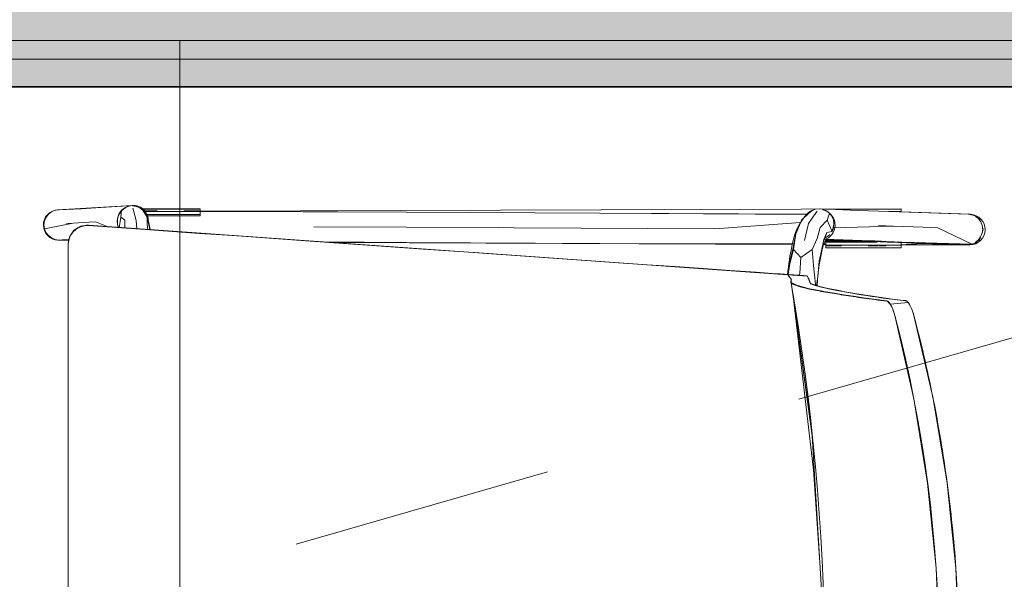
# Model space of a CAD drawing. Header units: millimetres. Extents: x -2932 to 42461, y -10716 to 17298.
# Tile 112 of 168: x 27297 to 27828, y 5719 to 6021. Entities that reach past the tile are written whole.
import ezdxf

# ---------------------------------------------------------------- set-up
doc = ezdxf.new("R2010")
doc.units = ezdxf.units.MM
doc.header["$MEASUREMENT"] = 0
doc.linetypes.add('Aligning Line', pattern=[635, 317.5, -317.5])
doc.linetypes.add('Small Dashed', pattern=[282.222222, 141.111111, -141.111111])
doc.layers.add('Chair-1_Pen_No__62', color=7, linetype='Continuous', lineweight=20, true_color=0xaaaaaa)
doc.layers.add('SA_LAGI_Pen_No__102', color=7, linetype='Continuous', lineweight=13, true_color=0xcccccc)
for name, color, linetype, lineweight in [('Cut Pattern-1_Pen_No__2', 8, 'Continuous', 15), ('Grids-2_Pen_No__1', 7, 'Continuous', 13), ('I-FURN.IFC Model_Pen_No__2', 8, 'Continuous', 15), ('I-WALL.IFC Model_Pen_No__2', 8, 'Continuous', 15), ('I-WALL.IFC Model_Pen_No__27', 7, 'Continuous', 35), ('SA_LAGI_Pen_No__1', 7, 'Continuous', 13), ('SA_LAGI_Pen_No__2', 8, 'Continuous', 15), ('Walls-1_Pen_No__1', 7, 'Continuous', 13)]:
    doc.layers.add(name, color=color, linetype=linetype, lineweight=lineweight)
doc.layers.add('I-WALL.IFC Model', color=7, linetype='Continuous')

msp = doc.modelspace()

# ---------------------------------------------------------------- hatches: boundary and pattern name
at = {"layer": 'Cut Pattern-1_Pen_No__2', "linetype": 'Continuous', "lineweight": 15}
msp.add_hatch(color=8, dxfattribs=at).paths.add_polyline_path([(28715, 6520), (25770, 6520), (25770, 5985), (28715, 5985)])
at = {"layer": 'I-WALL.IFC Model', "linetype": 'Continuous', "lineweight": 0, "true_color": 0x000000}
msp.add_hatch(color=178, dxfattribs=at).paths.add_polyline_path([(25770, 6520), (25770, 5985), (28715, 5985), (28715, 6520)])
at = {"layer": 'SA_LAGI_Pen_No__102', "linetype": 'Continuous', "lineweight": 13, "true_color": 0xcccccc}
h = msp.add_hatch(dxfattribs=at)
h.set_pattern_fill('Grid_60x60_0001', color=254, style=0, pattern_type=2)
h.set_pattern_definition([(180, (26182.7, 4248.7), (0, 600), []), (270, (26182.7, 4248.7), (600, 0), [])])
h.paths.add_polyline_path([(22070, 6010), (22070, 4476), (22670, 4478.5), (22670, 4360), (19588, 4360), (19575.5, 4360), (19575.5, 3460), (28330.46, 3460), (28330.46, 6010)])

# ---------------------------------------------------------------- linework, layer by layer
at = {"layer": 'Chair-1_Pen_No__62', "color": 253, "linetype": 'Continuous', "lineweight": 20, "true_color": 0xaaaaaa}
for p, q in [((27357.47, 5920.96), (27317.17, 5918.56)), ((27394.07, 5919.09), (27363.21, 5919.09)), ((27394.07, 5917.93), (27394.07, 5919.09)), ((27772.28, 5919.08), (27394.07, 5917.93)), ((27772.28, 5917.53), (27772.28, 5919.08)), ((27394.07, 5915.31), (27365.71, 5915.31)), ((27366.1, 5913.32), (27367.15, 5907.91)), ((27394.07, 5917.83), (27394.07, 5915.31)), ((27809.7, 5916.18), (27772.28, 5917.53)), ((27333.94, 5910.27), (27711.08, 5883.46)), ((27317.4, 5902.24), (27323.17, 5902.04)), ((27731.72, 5902.46), (27809.4, 5899.49)), ((27322.94, 5900.1), (27322.94, 5458.35)), ((27465.61, 5900.91), (27713.6, 5899.8)), ((27730.38, 5899.89), (27731.63, 5899.89)), ((27731.63, 5899.89), (27731.63, 5898.08)), ((27731.63, 5898.08), (27772.28, 5898.08)), ((27772.28, 5898.08), (27772.28, 5899.69)), ((27772.28, 5899.69), (27809.4, 5899.69)), ((27711.08, 5883.46), (27721.73, 5882.71)), ((27721.73, 5882.71), (27723.37, 5878.66)), ((27723.37, 5878.66), (27727.04, 5877.39))]:
    msp.add_line(p, q, dxfattribs=at)
for centre, radius, start, end in [((27317.69, 5910.41), 8.17, 93.654, 268), ((27357.98, 5912.31), 8.53, 99.175, 201.9724), ((27357.96, 5912.7), 8.27, 50.5752, 93.4024), ((27358.26, 5912.82), 7.86, 3.6909, 50.7142), ((27727.42, 5910.74), 8.16, 100.9556, 139.0444), ((27728.29, 5910.44), 8.36, 295.5535, 78.9992), ((27746.28, 5894.37), 33.12, 139.0444, 170.5656), ((27809.4, 5907.94), 8.25, 270, 87.9259), ((27333.21, 5900.05), 10.24, 85.9335, 180), ((27333.56, 5899.79), 10.62, 167.7987, 178.3119), ((27709.79, 5911.37), 23.67, 330.4543, 339.043), ((27816.04, 5875.6), 105.26, 166.7071, 175.718), ((27831.72, 5873.23), 104.79, 165.2594, 177.625), ((27712.99, 5883.8), 1.72, 192.1821, 228.2362), ((26534.63, 5670.92), 1196.49, 350.73489, 10.05635), ((27809.19, 6221.8), 353.9, 256.5758, 264.4061)]:
    msp.add_arc(centre, radius, start, end, dxfattribs=at)
for centre, major_axis, ratio, start_param, end_param in [((27766.54, 5860.76), (2.28, -8.5), 0.284931, 1.669025, 3.018263), ((27053.68, 5674.22), (5.15, -740.94), 0.997767, 1.320332, 1.819571)]:
    msp.add_ellipse(centre, major_axis=major_axis, ratio=ratio, start_param=start_param, end_param=end_param, dxfattribs=at)
for points, knots in [([(27764.58, 5869.28), (27762.35, 5869.55), (27760.2, 5869.83), (27758.11, 5870.1), (27756.03, 5870.38), (27754.01, 5870.65), (27752.08, 5870.93), (27750.15, 5871.2), (27748.31, 5871.48), (27746.52, 5871.76), (27744.74, 5872.03), (27743.01, 5872.31), (27741.31, 5872.58), (27739.6, 5872.85), (27737.92, 5873.11), (27736.3, 5873.38), (27734.67, 5873.64), (27733.1, 5873.91), (27731.55, 5874.18), (27729.99, 5874.45), (27728.45, 5874.72), (27726.98, 5874.99), (27725.52, 5875.27), (27724.12, 5875.55), (27722.84, 5875.82), (27721.55, 5876.1), (27720.37, 5876.37), (27719.3, 5876.65), (27718.23, 5876.93), (27717.26, 5877.2), (27716.43, 5877.48), (27715.59, 5877.76), (27714.88, 5878.04), (27714.3, 5878.32), (27714.01, 5878.46), (27713.76, 5878.6), (27713.53, 5878.74), (27713.31, 5878.88), (27713.12, 5879.02), (27712.99, 5879.16), (27712.86, 5879.3), (27712.8, 5879.44), (27712.79, 5879.59), (27712.78, 5879.73), (27712.83, 5879.87), (27712.89, 5880.02), (27712.95, 5880.16), (27713.01, 5880.3), (27713.05, 5880.44), (27713.09, 5880.59), (27713.09, 5880.73), (27713.06, 5880.87), (27713.03, 5881.01), (27712.96, 5881.15), (27712.88, 5881.29), (27712.8, 5881.43), (27712.71, 5881.56), (27712.61, 5881.7), (27712.41, 5881.98), (27712.16, 5882.25), (27711.85, 5882.52)], [0, 0, 0, 0, 1, 1, 1, 2, 2, 2, 3, 3, 3, 4, 4, 4, 5, 5, 5, 6, 6, 6, 7, 7, 7, 8, 8, 8, 9, 9, 9, 10, 10, 10, 11, 11, 11, 12, 12, 12, 13, 13, 13, 14, 14, 14, 15, 15, 15, 16, 16, 16, 17, 17, 17, 18, 18, 18, 19, 19, 19, 20, 20, 20, 20]), ([(27779, 5862.47), (27778.4, 5864.45), (27777.63, 5866.26), (27776.85, 5867.54), (27776.46, 5868.18), (27776.07, 5868.69), (27775.7, 5869.04), (27775.52, 5869.22), (27775.34, 5869.35), (27775.17, 5869.44), (27775, 5869.53), (27774.84, 5869.58), (27774.69, 5869.59)], [0, 0, 0, 0, 1, 1, 1, 2, 2, 2, 3, 3, 3, 4, 4, 4, 4]), ([(27781.97, 5494.7), (27785.71, 5509.81), (27788.98, 5524.98), (27791.75, 5540.2), (27794.53, 5555.42), (27796.83, 5570.69), (27798.64, 5586.05), (27800.45, 5601.41), (27801.79, 5616.85), (27802.64, 5632.33), (27803.06, 5640.07), (27803.36, 5647.83), (27803.55, 5655.57), (27803.73, 5663.31), (27803.79, 5671.04), (27803.73, 5678.77), (27803.66, 5686.51), (27803.48, 5694.24), (27803.17, 5701.98), (27802.86, 5709.71), (27802.44, 5717.46), (27801.89, 5725.19), (27800.79, 5740.66), (27799.2, 5756.08), (27797.14, 5771.41), (27795.08, 5786.73), (27792.54, 5801.96), (27789.51, 5817.14), (27786.49, 5832.31), (27782.98, 5847.43), (27779, 5862.47)], [0, 0, 0, 0, 1, 1, 1, 2, 2, 2, 3, 3, 3, 4, 4, 4, 5, 5, 5, 6, 6, 6, 7, 7, 7, 8, 8, 8, 9, 9, 9, 10, 10, 10, 10])]:
    msp.add_open_spline(points, degree=3, knots=knots, dxfattribs=at)
at = {"layer": 'Grids-2_Pen_No__1', "color": 7, "linetype": 'Aligning Line', "lineweight": 13}
msp.add_line((121.41, 6000), (38421.56, 6000), dxfattribs=at)
at = {"layer": 'I-FURN.IFC Model_Pen_No__2', "color": 8, "linetype": 'Continuous', "lineweight": 15}
for p, q in [((27313.96, 5917.55), (27315.92, 5918.36)), ((27313.96, 5917.55), (27315.92, 5918.36)), ((27315.92, 5918.36), (27318.02, 5918.62)), ((27315.92, 5918.36), (27318.02, 5918.62)), ((27329.95, 5919.19), (27318.02, 5918.62)), ((27329.95, 5919.19), (27318.02, 5918.62)), ((27329.95, 5919.19), (27340.58, 5919.86)), ((27329.95, 5919.19), (27340.58, 5919.86)), ((27358.05, 5920.97), (27340.58, 5919.86)), ((27358.05, 5920.97), (27340.58, 5919.86)), ((27350.45, 5916.65), (27351.76, 5918.34)), ((27350.45, 5916.65), (27351.76, 5918.34)), ((27351.37, 5914.63), (27351.76, 5918.34)), ((27351.37, 5914.63), (27351.76, 5918.34)), ((27351.76, 5918.34), (27353.45, 5919.63)), ((27351.76, 5918.34), (27353.45, 5919.63)), ((27352.3, 5918.62), (27352.1, 5918.35)), ((27352.3, 5918.62), (27352.1, 5918.35)), ((27353.99, 5919.9), (27352.3, 5918.62)), ((27353.99, 5919.9), (27352.3, 5918.62)), ((27353.45, 5919.63), (27353.82, 5919.79)), ((27353.45, 5919.63), (27353.82, 5919.79)), ((27355.95, 5920.71), (27353.99, 5919.9)), ((27355.95, 5920.71), (27353.99, 5919.9)), ((27358.05, 5920.97), (27355.95, 5920.71)), ((27358.05, 5920.97), (27355.95, 5920.71)), ((27357.85, 5920.68), (27359.63, 5920.45)), ((27357.85, 5920.68), (27359.63, 5920.45)), ((27357.86, 5919.45), (27358.19, 5918.17)), ((27357.86, 5919.45), (27358.19, 5918.17)), ((27360.14, 5920.68), (27358.05, 5920.97)), ((27360.14, 5920.68), (27358.05, 5920.97)), ((27358.19, 5918.17), (27358.86, 5915.62)), ((27358.19, 5918.17), (27358.86, 5915.62)), ((27359.63, 5920.45), (27361.58, 5919.63)), ((27359.63, 5920.45), (27361.58, 5919.63)), ((27362.09, 5919.85), (27360.14, 5920.68)), ((27362.09, 5919.85), (27360.14, 5920.68)), ((27361.58, 5919.63), (27363.26, 5918.34)), ((27361.58, 5919.63), (27363.26, 5918.34)), ((27363.77, 5918.55), (27362.09, 5919.85)), ((27363.77, 5918.55), (27362.09, 5919.85)), ((27363.18, 5919), (27381.74, 5919)), ((27363.18, 5919), (27381.74, 5919)), ((27363.26, 5918.34), (27363.33, 5918.24)), ((27365.47, 5914.63), (27363.26, 5918.34)), ((27363.26, 5918.34), (27363.33, 5918.24)), ((27365.47, 5914.63), (27363.26, 5918.34)), ((27365.05, 5916.85), (27363.77, 5918.55)), ((27365.05, 5916.85), (27363.77, 5918.55)), ((27364.14, 5918.05), (27365.07, 5918.05)), ((27364.14, 5918.05), (27365.07, 5918.05)), ((27365.07, 5918.05), (27365.76, 5918.05)), ((27365.07, 5918.05), (27365.76, 5918.05)), ((27365.76, 5918.05), (27370.88, 5918.05)), ((27365.76, 5918.05), (27370.88, 5918.05)), ((27381.74, 5919), (27394.07, 5919)), ((27381.74, 5919), (27394.07, 5919)), ((27385.39, 5918.05), (27389.73, 5918.05)), ((27385.39, 5918.05), (27389.73, 5918.05)), ((27389.73, 5918.05), (27394.07, 5918.05)), ((27389.73, 5918.05), (27394.07, 5918.05)), ((27394.07, 5918.94), (27394.07, 5919)), ((27394.07, 5918.94), (27394.07, 5919)), ((27394.07, 5918.05), (27394.07, 5918.94)), ((27394.07, 5918.05), (27394.07, 5918.94)), ((27394.07, 5917.69), (27394.07, 5918.05)), ((27394.07, 5917.69), (27394.07, 5918.05)), ((27394.07, 5917.91), (27505.34, 5917.36)), ((27394.07, 5917.91), (27505.34, 5917.36)), ((27722.45, 5916.8), (27724.07, 5918.1)), ((27722.45, 5916.8), (27724.07, 5918.1)), ((27724.07, 5918.1), (27725.96, 5918.91)), ((27724.07, 5918.1), (27725.96, 5918.91)), ((27725.96, 5918.91), (27728.01, 5919.19)), ((27725.96, 5918.91), (27728.01, 5919.19)), ((27726.15, 5916.63), (27727.08, 5917.91)), ((27726.15, 5916.63), (27727.08, 5917.91)), ((27728.01, 5919.19), (27730.06, 5918.91)), ((27728.01, 5919.19), (27730.06, 5918.91)), ((27749.07, 5918.26), (27728.55, 5919.11)), ((27749.07, 5918.26), (27728.55, 5919.11)), ((27730.06, 5918.91), (27731.99, 5918.1)), ((27730.06, 5918.91), (27731.99, 5918.1)), ((27731.64, 5918.99), (27731.64, 5919)), ((27731.64, 5919), (27759.95, 5919)), ((27731.64, 5918.99), (27731.64, 5919)), ((27731.64, 5919), (27759.95, 5919)), ((27731.99, 5918.1), (27733.65, 5916.8)), ((27731.99, 5918.1), (27733.65, 5916.8)), ((27749.07, 5918.26), (27771.38, 5917.49)), ((27749.07, 5918.26), (27771.38, 5917.49)), ((27759.95, 5919), (27772.28, 5919)), ((27759.95, 5919), (27772.28, 5919)), ((27772.28, 5919), (27772.28, 5918.94)), ((27772.28, 5919), (27772.28, 5918.94)), ((27772.28, 5918.94), (27772.28, 5918.05)), ((27772.28, 5918.94), (27772.28, 5918.05)), ((27772.28, 5918.05), (27772.28, 5917.69)), ((27772.28, 5918.05), (27772.28, 5917.69)), ((27309.87, 5910.5), (27310.16, 5912.62)), ((27309.87, 5910.5), (27310.16, 5912.62)), ((27310.16, 5912.62), (27310.98, 5914.58)), ((27310.16, 5912.62), (27310.98, 5914.58)), ((27310.98, 5914.58), (27312.28, 5916.27)), ((27310.98, 5914.58), (27312.28, 5916.27)), ((27312.28, 5916.27), (27313.96, 5917.55)), ((27312.28, 5916.27), (27313.96, 5917.55)), ((27349.34, 5912.58), (27349.63, 5914.69)), ((27349.34, 5912.58), (27349.63, 5914.69)), ((27349.6, 5910.47), (27349.34, 5912.58)), ((27349.6, 5910.47), (27349.34, 5912.58)), ((27349.63, 5914.69), (27350.45, 5916.65)), ((27349.63, 5914.69), (27350.45, 5916.65)), ((27350.47, 5908.91), (27351.37, 5914.63)), ((27350.47, 5908.91), (27351.37, 5914.63)), ((27351.37, 5914.63), (27353.5, 5913.08)), ((27351.37, 5914.63), (27353.5, 5913.08)), ((27353.53, 5908.7), (27353.5, 5913.08)), ((27353.53, 5908.7), (27353.5, 5913.08)), ((27358.86, 5915.62), (27359.59, 5912.81)), ((27358.86, 5915.62), (27359.59, 5912.81)), ((27359.59, 5912.81), (27359.96, 5908.25)), ((27359.59, 5912.81), (27359.96, 5908.25)), ((27364.44, 5917.66), (27370.3, 5917.65)), ((27364.44, 5917.66), (27370.3, 5917.65)), ((27365.47, 5914.63), (27364.55, 5916.64)), ((27365.47, 5914.63), (27364.55, 5916.64)), ((27365.85, 5914.87), (27365.05, 5916.85)), ((27365.85, 5914.87), (27365.05, 5916.85)), ((27365.38, 5916.02), (27366.34, 5916.02)), ((27365.38, 5916.02), (27366.34, 5916.02)), ((27365.51, 5910.62), (27365.47, 5914.63)), ((27365.47, 5914.63), (27366.98, 5907.95)), ((27365.51, 5910.62), (27365.47, 5914.63)), ((27365.47, 5914.63), (27366.98, 5907.95)), ((27366.11, 5912.76), (27365.85, 5914.87)), ((27366.11, 5912.76), (27365.85, 5914.87)), ((27366.03, 5912.15), (27366.11, 5912.76)), ((27366.03, 5912.15), (27366.11, 5912.76)), ((27366.34, 5916.02), (27372.8, 5916.02)), ((27366.34, 5916.02), (27372.8, 5916.02)), ((27371.21, 5915.38), (27367.88, 5915.4)), ((27371.21, 5915.38), (27367.88, 5915.4)), ((27374.6, 5917.71), (27370.3, 5917.65)), ((27374.6, 5917.71), (27370.3, 5917.65)), ((27377.43, 5915.36), (27371.21, 5915.38)), ((27377.43, 5915.36), (27371.21, 5915.38)), ((27372.8, 5916.02), (27379.25, 5916.02)), ((27372.8, 5916.02), (27379.25, 5916.02)), ((27378.87, 5917.72), (27374.6, 5917.71)), ((27378.87, 5917.72), (27374.6, 5917.71)), ((27377.43, 5915.36), (27387.14, 5915.36)), ((27377.43, 5915.36), (27387.14, 5915.36)), ((27378.87, 5917.72), (27383.32, 5917.71)), ((27378.87, 5917.72), (27383.32, 5917.71)), ((27379.25, 5916.02), (27386.66, 5916.02)), ((27379.25, 5916.02), (27386.66, 5916.02)), ((27387.56, 5917.69), (27383.32, 5917.71)), ((27387.56, 5917.69), (27383.32, 5917.71)), ((27386.66, 5916.02), (27394.07, 5916.02)), ((27386.66, 5916.02), (27394.07, 5916.02)), ((27387.14, 5915.36), (27394.07, 5915.39)), ((27387.14, 5915.36), (27394.07, 5915.39)), ((27387.56, 5917.69), (27394.07, 5917.69)), ((27387.56, 5917.69), (27394.07, 5917.69)), ((27505.34, 5917.36), (27394.07, 5917.72)), ((27505.34, 5917.36), (27394.07, 5917.72)), ((27394.07, 5917.16), (27394.07, 5917.69)), ((27394.07, 5917.16), (27394.07, 5917.69)), ((27394.07, 5916.02), (27394.07, 5917.16)), ((27394.07, 5916.02), (27394.07, 5917.16)), ((27394.07, 5915.39), (27394.07, 5916.02)), ((27394.07, 5915.39), (27394.07, 5916.02)), ((27505.34, 5917.36), (27609.59, 5916.83)), ((27505.34, 5917.36), (27609.59, 5916.83)), ((27721.72, 5916.09), (27609.59, 5916.83)), ((27609.59, 5916.83), (27721.91, 5916.27)), ((27721.72, 5916.09), (27609.59, 5916.83)), ((27609.59, 5916.83), (27721.91, 5916.27)), ((27718.65, 5913.09), (27717.97, 5911.54)), ((27718.65, 5913.09), (27717.97, 5911.54)), ((27718.65, 5913.09), (27722.45, 5916.8)), ((27718.65, 5913.09), (27722.45, 5916.8)), ((27722.26, 5911.27), (27724.3, 5914.08)), ((27722.26, 5911.27), (27724.3, 5914.08)), ((27724.3, 5914.08), (27726.15, 5916.63)), ((27724.3, 5914.08), (27726.15, 5916.63)), ((27728.56, 5909.08), (27732.38, 5913.09)), ((27728.56, 5909.08), (27732.38, 5913.09)), ((27732.38, 5913.09), (27733.65, 5916.8)), ((27732.38, 5913.09), (27733.65, 5916.8)), ((27734.95, 5907.28), (27732.38, 5913.09)), ((27734.95, 5907.28), (27732.38, 5913.09)), ((27733.65, 5916.8), (27734.94, 5915.11)), ((27733.65, 5916.8), (27734.94, 5915.11)), ((27734.94, 5915.11), (27735.77, 5913.15)), ((27734.94, 5915.11), (27735.77, 5913.15)), ((27735.77, 5913.15), (27736.07, 5911.04)), ((27735.77, 5913.15), (27736.07, 5911.04)), ((27765.67, 5917.69), (27765.76, 5917.69)), ((27765.67, 5917.69), (27765.76, 5917.69)), ((27765.76, 5917.69), (27772.28, 5917.69)), ((27765.76, 5917.69), (27772.28, 5917.69)), ((27808.41, 5916.21), (27771.38, 5917.49)), ((27808.41, 5916.21), (27771.38, 5917.49)), ((27772.28, 5917.69), (27772.28, 5917.46)), ((27772.28, 5917.69), (27772.28, 5917.46)), ((27810.46, 5915.93), (27808.41, 5916.21)), ((27810.46, 5915.93), (27808.41, 5916.21)), ((27809.8, 5916.07), (27809.63, 5916.04)), ((27809.8, 5916.07), (27809.63, 5916.04)), ((27809.8, 5916.07), (27810.08, 5915.98)), ((27809.8, 5916.07), (27810.08, 5915.98)), ((27810.46, 5915.93), (27814.3, 5914.57)), ((27810.46, 5915.93), (27814.3, 5914.57)), ((27814, 5913.8), (27812.36, 5915.1)), ((27814.3, 5914.57), (27812.36, 5915.1)), ((27814, 5913.8), (27812.36, 5915.1)), ((27814.3, 5914.57), (27812.36, 5915.1)), ((27815.25, 5912.11), (27814, 5913.8)), ((27815.25, 5912.11), (27814, 5913.8)), ((27814.3, 5914.57), (27815.08, 5912.33)), ((27814.3, 5914.57), (27815.08, 5912.33)), ((27310.14, 5908.39), (27309.87, 5910.5)), ((27310.14, 5908.39), (27309.87, 5910.5)), ((27310.14, 5908.39), (27325.57, 5911.43)), ((27310.14, 5908.39), (27325.57, 5911.43)), ((27310.94, 5906.41), (27310.14, 5908.39)), ((27310.94, 5906.41), (27310.14, 5908.39)), ((27325.57, 5911.43), (27322.04, 5911.22)), ((27325.57, 5911.43), (27322.04, 5911.22)), ((27327.16, 5908.14), (27325.4, 5906.52)), ((27327.16, 5908.14), (27325.4, 5906.52)), ((27334.2, 5911.93), (27325.57, 5911.43)), ((27334.2, 5911.93), (27325.57, 5911.43)), ((27329.24, 5909.31), (27327.16, 5908.14)), ((27329.24, 5909.31), (27327.16, 5908.14)), ((27331.53, 5909.96), (27329.24, 5909.31)), ((27331.53, 5909.96), (27329.24, 5909.31)), ((27333.9, 5910.07), (27331.53, 5909.96)), ((27333.9, 5910.07), (27331.53, 5909.96)), ((27364.46, 5907.94), (27333.9, 5910.07)), ((27364.46, 5907.94), (27333.9, 5910.07)), ((27337.74, 5912.14), (27334.2, 5911.93)), ((27337.74, 5912.14), (27334.2, 5911.93)), ((27344.86, 5909.31), (27337.74, 5912.14)), ((27344.86, 5909.31), (27337.74, 5912.14)), ((27350.23, 5908.93), (27349.6, 5910.47)), ((27350.23, 5908.93), (27349.6, 5910.47)), ((27379.07, 5906.91), (27364.46, 5907.94)), ((27379.07, 5906.91), (27364.46, 5907.94)), ((27365.51, 5910.62), (27365.89, 5907.84)), ((27365.51, 5910.62), (27365.89, 5907.84)), ((27367.01, 5907.76), (27366.98, 5907.95)), ((27367.01, 5907.76), (27366.98, 5907.95)), ((27555.19, 5909), (27455.4, 5909.5)), ((27555.19, 5909), (27455.4, 5909.5)), ((27563.59, 5908.96), (27555.19, 5909)), ((27563.59, 5908.96), (27555.19, 5909)), ((27671.78, 5908.42), (27563.59, 5908.96)), ((27671.78, 5908.42), (27563.59, 5908.96)), ((27671.78, 5908.42), (27718.09, 5911.83)), ((27671.78, 5908.42), (27718.09, 5911.83)), ((27717.97, 5911.54), (27715.47, 5905.61)), ((27717.97, 5911.54), (27715.47, 5905.61)), ((27720.19, 5902.1), (27722.26, 5911.27)), ((27720.19, 5902.1), (27722.26, 5911.27)), ((27728.56, 5909.08), (27726.95, 5903.03)), ((27728.56, 5909.08), (27726.95, 5903.03)), ((27734.97, 5907.07), (27735.69, 5908.83)), ((27734.97, 5907.07), (27735.69, 5908.83)), ((27735.84, 5908.93), (27735.08, 5906.97)), ((27735.84, 5908.93), (27735.08, 5906.97)), ((27735.69, 5908.83), (27735.88, 5910.28)), ((27735.69, 5908.83), (27735.88, 5910.28)), ((27735.69, 5908.83), (27735.78, 5908.83)), ((27735.69, 5908.83), (27735.78, 5908.83)), ((27735.8, 5908.83), (27768.01, 5909.77)), ((27735.8, 5908.83), (27768.01, 5909.77)), ((27736.07, 5911.04), (27735.84, 5908.93)), ((27736.07, 5911.04), (27735.84, 5908.93)), ((27768.01, 5909.77), (27760.11, 5910.06)), ((27768.01, 5909.77), (27760.11, 5910.06)), ((27784.25, 5909.18), (27768.01, 5909.77)), ((27784.25, 5909.18), (27768.01, 5909.77)), ((27792.15, 5908.9), (27784.25, 5909.18)), ((27792.15, 5908.9), (27784.25, 5909.18)), ((27810.38, 5900.15), (27792.15, 5908.9)), ((27810.38, 5900.15), (27792.15, 5908.9)), ((27816.03, 5910.13), (27815.25, 5912.11)), ((27816.03, 5910.13), (27815.25, 5912.11)), ((27816.36, 5907.99), (27816.01, 5905.91)), ((27816.36, 5907.99), (27816.01, 5905.91)), ((27816.03, 5910.13), (27816.36, 5907.99)), ((27816.03, 5910.13), (27816.36, 5907.99)), ((27816.08, 5906.3), (27816.65, 5907.86)), ((27816.08, 5906.3), (27816.65, 5907.86)), ((27816.17, 5909.23), (27816.65, 5907.86)), ((27816.17, 5909.23), (27816.65, 5907.86)), ((27816.26, 5907.4), (27816.43, 5907.96)), ((27816.26, 5907.4), (27816.43, 5907.96)), ((27816.29, 5908.46), (27816.43, 5907.96)), ((27816.29, 5908.46), (27816.43, 5907.96)), ((27816.43, 5907.96), (27816.36, 5907.99)), ((27816.43, 5907.96), (27816.36, 5907.99)), ((27816.65, 5907.86), (27816.43, 5907.96)), ((27816.65, 5907.86), (27816.43, 5907.96)), ((27312.22, 5904.71), (27310.94, 5906.41)), ((27312.22, 5904.71), (27310.94, 5906.41)), ((27313.89, 5903.41), (27312.22, 5904.71)), ((27313.89, 5903.41), (27312.22, 5904.71)), ((27313.09, 5904.04), (27313.16, 5903.84)), ((27313.09, 5904.04), (27313.16, 5903.84)), ((27313.16, 5903.84), (27313.89, 5903.41)), ((27313.16, 5903.84), (27313.89, 5903.41)), ((27315.84, 5902.58), (27313.89, 5903.41)), ((27315.84, 5902.58), (27313.89, 5903.41)), ((27317.94, 5902.29), (27315.84, 5902.58)), ((27317.94, 5902.29), (27315.84, 5902.58)), ((27323.38, 5902.68), (27317.94, 5902.29)), ((27323.38, 5902.68), (27317.94, 5902.29)), ((27323.22, 5902.25), (27322.94, 5899.85)), ((27323.22, 5902.25), (27322.94, 5899.85)), ((27324.06, 5904.52), (27323.22, 5902.25)), ((27324.06, 5904.52), (27323.22, 5902.25)), ((27323.38, 5902.67), (27323.36, 5902.68)), ((27323.38, 5902.67), (27323.36, 5902.68)), ((27325.4, 5906.52), (27324.06, 5904.52)), ((27325.4, 5906.52), (27324.06, 5904.52)), ((27393.69, 5905.89), (27379.07, 5906.91)), ((27393.69, 5905.89), (27379.07, 5906.91)), ((27408.91, 5904.83), (27393.69, 5905.89)), ((27408.91, 5904.83), (27393.69, 5905.89)), ((27424.13, 5903.76), (27408.91, 5904.83)), ((27424.13, 5903.76), (27408.91, 5904.83)), ((27438.8, 5902.74), (27424.13, 5903.76)), ((27438.8, 5902.74), (27424.13, 5903.76)), ((27453.46, 5901.71), (27438.8, 5902.74)), ((27453.46, 5901.71), (27438.8, 5902.74)), ((27713.7, 5896.41), (27715.47, 5905.61)), ((27713.7, 5896.41), (27715.47, 5905.61)), ((27715.47, 5905.61), (27714.27, 5897.15)), ((27715.47, 5905.61), (27714.27, 5897.15)), ((27724.33, 5897.15), (27726.95, 5903.03)), ((27724.33, 5897.15), (27726.95, 5903.03)), ((27730.54, 5902.66), (27729.34, 5896.41)), ((27730.54, 5902.66), (27729.34, 5896.41)), ((27732.24, 5906.41), (27730.18, 5900.76)), ((27732.24, 5906.41), (27730.18, 5900.76)), ((27730.54, 5902.66), (27732.24, 5906.41)), ((27730.54, 5902.66), (27732.24, 5906.41)), ((27751.06, 5902.06), (27730.89, 5902.7)), ((27751.06, 5902.06), (27730.89, 5902.7)), ((27732, 5903.84), (27731.09, 5903.26)), ((27732, 5903.84), (27731.09, 5903.26)), ((27731.95, 5903.87), (27731.97, 5903.88)), ((27731.95, 5903.87), (27731.97, 5903.88)), ((27731.97, 5903.88), (27733.62, 5905.17)), ((27731.97, 5903.88), (27733.62, 5905.17)), ((27732.24, 5906.41), (27735.08, 5906.97)), ((27732.24, 5906.41), (27735.08, 5906.97)), ((27733.62, 5905.17), (27733.67, 5905.24)), ((27733.62, 5905.17), (27733.67, 5905.24)), ((27735.08, 5906.97), (27735, 5906.85)), ((27735.08, 5906.97), (27735, 5906.85)), ((27735.08, 5906.97), (27735.05, 5907.05)), ((27735.08, 5906.97), (27735.05, 5907.05)), ((27751.06, 5902.06), (27772.93, 5901.23)), ((27751.06, 5902.06), (27772.93, 5901.23)), ((27812.29, 5900.96), (27813.94, 5902.25)), ((27812.29, 5900.96), (27813.94, 5902.25)), ((27813.94, 5902.25), (27815.21, 5903.94)), ((27813.94, 5902.25), (27815.21, 5903.94)), ((27814.23, 5901.32), (27815.2, 5903.92)), ((27814.23, 5901.32), (27815.2, 5903.92)), ((27815.21, 5903.94), (27816.01, 5905.91)), ((27815.21, 5903.94), (27816.01, 5905.91)), ((27322.94, 5899.85), (27322.94, 5825.78)), ((27322.94, 5899.85), (27322.94, 5825.78)), ((27484.17, 5899.57), (27453.46, 5901.71)), ((27484.17, 5899.57), (27453.46, 5901.71)), ((27505.26, 5901.02), (27458.74, 5901.34)), ((27505.26, 5901.02), (27458.74, 5901.34)), ((27460.15, 5901.24), (27505.26, 5901.02)), ((27460.15, 5901.24), (27505.26, 5901.02)), ((27499.32, 5898.51), (27484.17, 5899.57)), ((27499.32, 5898.51), (27484.17, 5899.57)), ((27514.48, 5897.45), (27499.32, 5898.51)), ((27514.48, 5897.45), (27499.32, 5898.51)), ((27505.26, 5901.02), (27609.51, 5900.5)), ((27505.26, 5901.02), (27609.51, 5900.5)), ((27544.62, 5895.34), (27514.48, 5897.45)), ((27544.62, 5895.34), (27514.48, 5897.45)), ((27714.39, 5899.98), (27609.51, 5900.5)), ((27714.43, 5900.17), (27609.51, 5900.5)), ((27714.39, 5899.98), (27609.51, 5900.5)), ((27714.43, 5900.17), (27609.51, 5900.5)), ((27714.27, 5897.15), (27712.01, 5888.53)), ((27714.27, 5897.15), (27712.01, 5888.53)), ((27718.13, 5892.93), (27714.27, 5897.15)), ((27718.13, 5892.93), (27714.27, 5897.15)), ((27718.13, 5892.93), (27724.33, 5897.15)), ((27718.13, 5892.93), (27724.33, 5897.15)), ((27724.33, 5897.15), (27725.1, 5888.53)), ((27724.33, 5897.15), (27725.1, 5888.53)), ((27731.64, 5899.89), (27730.01, 5899.9)), ((27731.64, 5899.89), (27730.01, 5899.9)), ((27731.64, 5900.11), (27730.06, 5900.12)), ((27731.64, 5900.11), (27730.06, 5900.12)), ((27731.64, 5901.69), (27731.64, 5901.79)), ((27731.64, 5901.79), (27735.35, 5901.79)), ((27731.64, 5901.69), (27731.64, 5901.79)), ((27731.64, 5901.79), (27735.35, 5901.79)), ((27731.64, 5901.1), (27731.64, 5901.69)), ((27731.64, 5901.69), (27736.86, 5901.68)), ((27731.64, 5901.1), (27731.64, 5901.69)), ((27731.64, 5901.69), (27736.86, 5901.68)), ((27731.64, 5899.99), (27731.64, 5901.1)), ((27731.64, 5901.1), (27739.07, 5901.1)), ((27731.64, 5899.99), (27731.64, 5901.1)), ((27731.64, 5901.1), (27739.07, 5901.1)), ((27731.64, 5899.48), (27731.64, 5899.99)), ((27731.64, 5899.48), (27731.64, 5899.99)), ((27731.64, 5899.13), (27731.64, 5899.48)), ((27738.02, 5899.48), (27731.64, 5899.48)), ((27731.64, 5899.13), (27731.64, 5899.48)), ((27738.02, 5899.48), (27731.64, 5899.48)), ((27731.64, 5898.22), (27731.64, 5899.13)), ((27735.89, 5899.13), (27731.64, 5899.13)), ((27731.64, 5898.22), (27731.64, 5899.13)), ((27735.89, 5899.13), (27731.64, 5899.13)), ((27731.64, 5898.16), (27731.64, 5898.22)), ((27731.64, 5898.16), (27731.64, 5898.22)), ((27731.64, 5898.16), (27743.96, 5898.16)), ((27731.64, 5898.16), (27743.96, 5898.16)), ((27735.35, 5901.79), (27741.8, 5901.79)), ((27735.35, 5901.79), (27741.8, 5901.79)), ((27740.14, 5899.13), (27735.89, 5899.13)), ((27740.14, 5899.13), (27735.89, 5899.13)), ((27736.86, 5901.68), (27743.46, 5901.66)), ((27736.86, 5901.68), (27743.46, 5901.66)), ((27738.02, 5899.48), (27742.03, 5899.46)), ((27738.02, 5899.48), (27742.03, 5899.46)), ((27739.07, 5901.1), (27746.5, 5901.1)), ((27739.07, 5901.1), (27746.5, 5901.1)), ((27741.8, 5901.79), (27746.88, 5901.79)), ((27741.8, 5901.79), (27746.88, 5901.79)), ((27746.53, 5899.45), (27742.03, 5899.46)), ((27746.53, 5899.45), (27742.03, 5899.46)), ((27748.9, 5901.7), (27743.46, 5901.66)), ((27748.9, 5901.7), (27743.46, 5901.66)), ((27743.96, 5898.16), (27772.28, 5898.16)), ((27743.96, 5898.16), (27772.28, 5898.16)), ((27746.5, 5901.1), (27752.94, 5901.1)), ((27746.5, 5901.1), (27752.94, 5901.1)), ((27746.53, 5899.45), (27750.67, 5899.47)), ((27746.53, 5899.45), (27750.67, 5899.47)), ((27746.88, 5901.79), (27751.96, 5901.79)), ((27746.88, 5901.79), (27751.96, 5901.79)), ((27754.5, 5901.71), (27748.9, 5901.7)), ((27754.5, 5901.71), (27748.9, 5901.7)), ((27750.67, 5899.47), (27755.6, 5899.49)), ((27750.67, 5899.47), (27755.6, 5899.49)), ((27751.96, 5901.79), (27757.04, 5901.79)), ((27751.96, 5901.79), (27757.04, 5901.79)), ((27752.94, 5901.1), (27759.39, 5901.1)), ((27752.94, 5901.1), (27759.39, 5901.1)), ((27761.67, 5901.66), (27754.5, 5901.71)), ((27761.67, 5901.66), (27754.5, 5901.71)), ((27759.95, 5899.13), (27754.56, 5899.13)), ((27759.95, 5899.13), (27754.56, 5899.13)), ((27755.6, 5899.49), (27759.58, 5899.53)), ((27755.6, 5899.49), (27759.58, 5899.53)), ((27757.04, 5901.79), (27758.2, 5901.79)), ((27757.04, 5901.79), (27758.2, 5901.79)), ((27766.13, 5899.48), (27759.58, 5899.53)), ((27766.13, 5899.48), (27759.58, 5899.53)), ((27764.24, 5899.13), (27760.46, 5899.13)), ((27764.24, 5899.13), (27760.46, 5899.13)), ((27764.84, 5901.1), (27772.28, 5901.1)), ((27764.84, 5901.1), (27772.28, 5901.1)), ((27766.13, 5899.48), (27772.28, 5899.48)), ((27766.13, 5899.48), (27772.28, 5899.48)), ((27772.28, 5901.26), (27772.28, 5901.1)), ((27772.28, 5901.26), (27772.28, 5901.1)), ((27772.28, 5901.1), (27772.28, 5899.99)), ((27772.28, 5901.1), (27772.28, 5899.99)), ((27772.28, 5899.74), (27783.35, 5900.46)), ((27772.28, 5899.74), (27783.35, 5900.46)), ((27772.28, 5899.99), (27772.28, 5899.48)), ((27772.28, 5899.99), (27772.28, 5899.48)), ((27772.28, 5899.48), (27772.28, 5899.13)), ((27772.28, 5899.48), (27772.28, 5899.13)), ((27772.28, 5899.13), (27772.28, 5898.22)), ((27772.28, 5899.13), (27772.28, 5898.22)), ((27772.28, 5898.22), (27772.28, 5898.16)), ((27772.28, 5898.22), (27772.28, 5898.16)), ((27810.38, 5900.15), (27772.93, 5901.23)), ((27772.93, 5901.23), (27808.33, 5899.88)), ((27810.38, 5900.15), (27772.93, 5901.23)), ((27772.93, 5901.23), (27808.33, 5899.88)), ((27779.68, 5900.97), (27783.35, 5900.46)), ((27779.68, 5900.97), (27783.35, 5900.46)), ((27785.37, 5900.43), (27781.47, 5900.91)), ((27785.37, 5900.43), (27781.47, 5900.91)), ((27783.35, 5900.46), (27785.37, 5900.43)), ((27783.35, 5900.46), (27785.37, 5900.43)), ((27793.18, 5900.14), (27785.37, 5900.43)), ((27793.18, 5900.14), (27785.37, 5900.43)), ((27799.26, 5900.15), (27793.18, 5900.14)), ((27799.26, 5900.15), (27793.18, 5900.14)), ((27799.29, 5900.22), (27799.26, 5900.15)), ((27799.29, 5900.22), (27799.26, 5900.15)), ((27799.26, 5900.15), (27799.67, 5900.21)), ((27799.26, 5900.15), (27799.67, 5900.21)), ((27808.33, 5899.88), (27810.38, 5900.15)), ((27808.33, 5899.88), (27810.38, 5900.15)), ((27808.94, 5899.96), (27809.72, 5899.78)), ((27808.94, 5899.96), (27809.72, 5899.78)), ((27809.72, 5899.78), (27814.23, 5901.32)), ((27809.72, 5899.78), (27814.23, 5901.32)), ((27810.38, 5900.15), (27814.23, 5901.32)), ((27810.38, 5900.15), (27814.23, 5901.32)), ((27814.23, 5901.32), (27812.29, 5900.96)), ((27814.23, 5901.32), (27812.29, 5900.96)), ((27559.72, 5894.28), (27544.62, 5895.34)), ((27559.72, 5894.28), (27544.62, 5895.34)), ((27574.83, 5893.23), (27559.72, 5894.28)), ((27574.83, 5893.23), (27559.72, 5894.28)), ((27605.15, 5891.11), (27574.83, 5893.23)), ((27605.15, 5891.11), (27574.83, 5893.23)), ((27713.7, 5896.41), (27712.21, 5890.81)), ((27713.7, 5896.41), (27712.21, 5890.81)), ((27717.6, 5884.32), (27718.13, 5892.93)), ((27717.6, 5884.32), (27718.13, 5892.93)), ((27729.34, 5896.41), (27728.06, 5890.81)), ((27729.34, 5896.41), (27728.06, 5890.81)), ((27620.24, 5890.05), (27605.15, 5891.11)), ((27620.24, 5890.05), (27605.15, 5891.11)), ((27635.34, 5888.99), (27620.24, 5890.05)), ((27635.34, 5888.99), (27620.24, 5890.05)), ((27650.47, 5887.94), (27635.34, 5888.99)), ((27650.47, 5887.94), (27635.34, 5888.99)), ((27665.61, 5886.88), (27650.47, 5887.94)), ((27665.61, 5886.88), (27650.47, 5887.94)), ((27679.89, 5885.88), (27665.61, 5886.88)), ((27679.89, 5885.88), (27665.61, 5886.88)), ((27712.01, 5888.53), (27711.38, 5883.68)), ((27712.01, 5888.53), (27711.38, 5883.68)), ((27712.01, 5888.53), (27712.21, 5890.81)), ((27712.01, 5888.53), (27712.21, 5890.81)), ((27725.1, 5888.53), (27726.12, 5878.5)), ((27725.1, 5888.53), (27726.12, 5878.5)), ((27728.06, 5890.81), (27727.31, 5882.47)), ((27728.06, 5890.81), (27727.31, 5882.47)), ((27694.16, 5884.88), (27679.89, 5885.88)), ((27694.16, 5884.88), (27679.89, 5885.88)), ((27698.45, 5884.58), (27694.16, 5884.88)), ((27698.45, 5884.58), (27694.16, 5884.88)), ((27702.74, 5884.28), (27698.45, 5884.58)), ((27702.74, 5884.28), (27698.45, 5884.58)), ((27707.03, 5883.98), (27702.74, 5884.28)), ((27707.03, 5883.98), (27702.74, 5884.28)), ((27711.31, 5883.68), (27707.03, 5883.98)), ((27711.31, 5883.68), (27707.03, 5883.98)), ((27711.58, 5883), (27711.31, 5883.68)), ((27714.37, 5883.47), (27711.31, 5883.68)), ((27711.58, 5883), (27711.31, 5883.68)), ((27714.37, 5883.47), (27711.31, 5883.68)), ((27711.85, 5882.72), (27711.58, 5883)), ((27711.85, 5882.72), (27711.58, 5883)), ((27712.15, 5882.31), (27711.85, 5882.72)), ((27712.15, 5882.31), (27711.85, 5882.72)), ((27712.45, 5881.89), (27712.15, 5882.31)), ((27712.45, 5881.89), (27712.15, 5882.31)), ((27712.76, 5881.48), (27712.45, 5881.89)), ((27712.76, 5881.48), (27712.45, 5881.89)), ((27713.06, 5881.07), (27712.76, 5881.48)), ((27713.06, 5881.07), (27712.76, 5881.48)), ((27713.03, 5880.21), (27713.06, 5881.07)), ((27713.03, 5880.21), (27713.06, 5881.07)), ((27717.14, 5883.27), (27714.37, 5883.47)), ((27717.14, 5883.27), (27714.37, 5883.47)), ((27719.57, 5883.1), (27717.14, 5883.27)), ((27719.57, 5883.1), (27717.14, 5883.27)), ((27717.53, 5883.25), (27717.6, 5884.32)), ((27717.53, 5883.25), (27717.6, 5884.32)), ((27721.61, 5882.96), (27719.57, 5883.1)), ((27721.61, 5882.96), (27719.57, 5883.1)), ((27721.61, 5882.96), (27721.71, 5882.79)), ((27721.61, 5882.96), (27721.71, 5882.79)), ((27721.71, 5882.79), (27721.81, 5882.72)), ((27721.71, 5882.79), (27721.81, 5882.72)), ((27721.81, 5882.72), (27722.02, 5882.24)), ((27721.81, 5882.72), (27722.02, 5882.24)), ((27722.02, 5882.24), (27722.23, 5881.77)), ((27722.02, 5882.24), (27722.23, 5881.77)), ((27722.23, 5881.77), (27722.44, 5881.29)), ((27722.23, 5881.77), (27722.44, 5881.29)), ((27722.44, 5881.29), (27722.65, 5880.81)), ((27722.44, 5881.29), (27722.65, 5880.81)), ((27722.65, 5880.81), (27723.02, 5879.85)), ((27722.65, 5880.81), (27723.02, 5879.85)), ((27727.31, 5882.47), (27726.72, 5877.68)), ((27727.31, 5882.47), (27726.72, 5877.68)), ((27712.99, 5879.36), (27713.03, 5880.21)), ((27712.99, 5879.36), (27713.03, 5880.21)), ((27724.19, 5799.24), (27712.99, 5879.36)), ((27714.71, 5878.52), (27712.99, 5879.36)), ((27724.19, 5799.24), (27712.99, 5879.36)), ((27714.71, 5878.52), (27712.99, 5879.36)), ((27716.42, 5877.68), (27714.71, 5878.52)), ((27716.42, 5877.68), (27714.71, 5878.52)), ((27719.63, 5876.85), (27716.42, 5877.68)), ((27719.63, 5876.85), (27716.42, 5877.68)), ((27722.83, 5876.02), (27719.63, 5876.85)), ((27722.83, 5876.02), (27719.63, 5876.85)), ((27727.19, 5875.2), (27722.83, 5876.02)), ((27727.19, 5875.2), (27722.83, 5876.02)), ((27723.02, 5879.85), (27723.38, 5878.88)), ((27723.02, 5879.85), (27723.38, 5878.88)), ((27723.38, 5878.88), (27726.05, 5877.92)), ((27723.38, 5878.88), (27726.05, 5877.92)), ((27726.12, 5878.5), (27726.03, 5877.93)), ((27726.12, 5878.5), (27726.03, 5877.93)), ((27726.05, 5877.92), (27728.71, 5876.96)), ((27726.05, 5877.92), (27728.71, 5876.96)), ((27726.12, 5878.5), (27726.16, 5877.88)), ((27726.12, 5878.5), (27726.16, 5877.88)), ((27728.71, 5876.96), (27733.13, 5876.02)), ((27728.71, 5876.96), (27733.13, 5876.02)), ((27733.13, 5876.02), (27737.55, 5875.08)), ((27733.13, 5876.02), (27737.55, 5875.08)), ((27731.54, 5874.38), (27727.19, 5875.2)), ((27731.54, 5874.38), (27727.19, 5875.2)), ((27736.42, 5873.58), (27731.54, 5874.38)), ((27736.42, 5873.58), (27731.54, 5874.38)), ((27741.3, 5872.78), (27736.42, 5873.58)), ((27741.3, 5872.78), (27736.42, 5873.58)), ((27737.55, 5875.08), (27743.01, 5874.16)), ((27737.55, 5875.08), (27743.01, 5874.16)), ((27746.69, 5871.95), (27741.3, 5872.78)), ((27746.69, 5871.95), (27741.3, 5872.78)), ((27743.01, 5874.16), (27748.47, 5873.24)), ((27743.01, 5874.16), (27748.47, 5873.24)), ((27752.07, 5871.13), (27746.69, 5871.95)), ((27752.07, 5871.13), (27746.69, 5871.95)), ((27748.47, 5873.24), (27754.43, 5872.31)), ((27748.47, 5873.24), (27754.43, 5872.31)), ((27764.56, 5869.48), (27752.07, 5871.13)), ((27764.56, 5869.48), (27752.07, 5871.13)), ((27754.43, 5872.31), (27760.4, 5871.38)), ((27754.43, 5872.31), (27760.4, 5871.38)), ((27760.4, 5871.38), (27767.59, 5870.43)), ((27760.4, 5871.38), (27767.59, 5870.43)), ((27767.59, 5870.43), (27774.78, 5869.48)), ((27767.59, 5870.43), (27774.78, 5869.48)), ((27725.66, 5773.6), (27714.66, 5867.4)), ((27725.66, 5773.6), (27714.66, 5867.4)), ((27765.15, 5869.23), (27764.56, 5869.48)), ((27765.15, 5869.23), (27764.56, 5869.48)), ((27765.8, 5868.61), (27765.15, 5869.23)), ((27765.8, 5868.61), (27765.15, 5869.23)), ((27766.48, 5867.67), (27765.8, 5868.61)), ((27766.48, 5867.67), (27765.8, 5868.61)), ((27766.48, 5867.67), (27776.03, 5868.61)), ((27766.48, 5867.67), (27776.03, 5868.61)), ((27767.17, 5866.45), (27766.48, 5867.67)), ((27767.17, 5866.45), (27766.48, 5867.67)), ((27767.84, 5865), (27767.17, 5866.45)), ((27767.84, 5865), (27767.17, 5866.45)), ((27768.44, 5863.38), (27767.84, 5865)), ((27768.44, 5863.38), (27767.84, 5865)), ((27774.78, 5869.48), (27775.38, 5869.23)), ((27774.78, 5869.48), (27775.38, 5869.23)), ((27775.38, 5869.23), (27776.03, 5868.61)), ((27775.38, 5869.23), (27776.03, 5868.61)), ((27776.03, 5868.61), (27776.73, 5867.67)), ((27776.03, 5868.61), (27776.73, 5867.67)), ((27776.73, 5867.67), (27777.43, 5866.45)), ((27776.73, 5867.67), (27777.43, 5866.45)), ((27777.43, 5866.45), (27778.1, 5865)), ((27777.43, 5866.45), (27778.1, 5865)), ((27778.1, 5865), (27778.71, 5863.38)), ((27778.1, 5865), (27778.71, 5863.38)), ((27768.96, 5861.64), (27768.44, 5863.38)), ((27768.96, 5861.64), (27768.44, 5863.38)), ((27779.18, 5816.63), (27768.96, 5861.64)), ((27779.18, 5816.63), (27768.96, 5861.64)), ((27778.71, 5863.38), (27779.23, 5861.64)), ((27778.71, 5863.38), (27779.23, 5861.64)), ((27779.23, 5861.64), (27789.59, 5816.66)), ((27779.23, 5861.64), (27789.59, 5816.66)), ((27724.26, 5796.59), (27716.84, 5851.78)), ((27724.26, 5796.59), (27716.84, 5851.78)), ((27322.94, 5825.78), (27322.94, 5751.7)), ((27322.94, 5825.78), (27322.94, 5751.7)), ((27786.63, 5771.07), (27779.18, 5816.63)), ((27786.63, 5771.07), (27779.18, 5816.63)), ((27789.59, 5816.66), (27797.17, 5771.12)), ((27789.59, 5816.66), (27797.17, 5771.12)), ((27730.11, 5700.84), (27724.26, 5796.59)), ((27730.11, 5700.84), (27724.26, 5796.59)), ((27724.81, 5780.9), (27728.6, 5725.44)), ((27724.81, 5780.9), (27728.6, 5725.44)), ((27791.24, 5725.15), (27786.63, 5771.07)), ((27791.24, 5725.15), (27786.63, 5771.07)), ((27797.17, 5771.12), (27801.89, 5725.19)), ((27797.17, 5771.12), (27801.89, 5725.19)), ((27322.94, 5751.7), (27322.94, 5677.62)), ((27322.94, 5751.7), (27322.94, 5677.62)), ((27792.99, 5679.02), (27791.24, 5725.15)), ((27792.99, 5679.02), (27791.24, 5725.15)), ((27801.89, 5725.19), (27803.74, 5679.06)), ((27801.89, 5725.19), (27803.74, 5679.06))]:
    msp.add_line(p, q, dxfattribs=at)
at = {"layer": 'I-WALL.IFC Model_Pen_No__2', "color": 8, "linetype": 'Continuous', "lineweight": 15}
msp.add_line((28330.46, 6000), (21570, 6000), dxfattribs=at)
at = {"layer": 'I-WALL.IFC Model_Pen_No__27', "color": 7, "linetype": 'Continuous', "lineweight": 35, "flags": 128}
msp.add_lwpolyline([(25770, 5985), (28715, 5985)], dxfattribs=at)
at = {"layer": 'SA_LAGI_Pen_No__1', "color": 7, "linetype": 'Small Dashed', "lineweight": 13}
msp.add_line((19582, 3470), (28388.46, 6010), dxfattribs=at)
at = {"layer": 'SA_LAGI_Pen_No__2', "color": 8, "linetype": 'Continuous', "lineweight": 15, "flags": 128}
msp.add_lwpolyline([(22070, 6010), (28330.46, 6010), (28330.46, 3460), (19575.5, 3460), (19575.5, 4360), (19588, 4360), (22670, 4360), (22670, 4478.5), (22070, 4476)], close=True, dxfattribs=at)
at = {"layer": 'Walls-1_Pen_No__1', "color": 7, "linetype": 'Continuous', "lineweight": 13}
msp.add_line((25770, 5985), (28330.46, 5985), dxfattribs=at)

doc.saveas('drawing.dxf')
